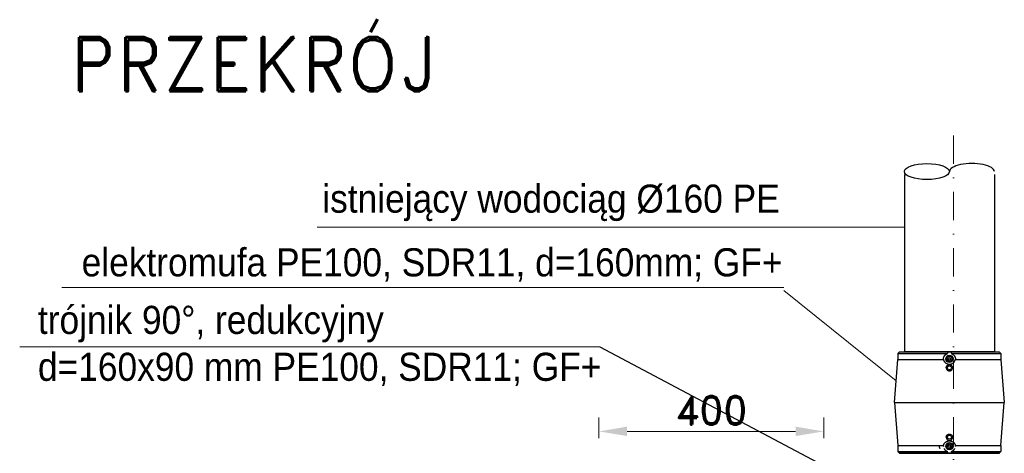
# Model space of a CAD drawing. Header units: centimetres. Extents: x 6548225 to 6568523, y 5576177 to 5581907.
# Tile 11 of 28: x 6562330 to 6564083, y 5578881 to 5579652. Entities that reach past the tile are written whole.
import ezdxf

# ---------------------------------------------------------------- set-up
doc = ezdxf.new("R2010")
doc.units = ezdxf.units.CM
doc.linetypes.add('DASHDOT', pattern=[1, 0.5, -0.25, 0, -0.25])
doc.linetypes.add('phl_thick', pattern=[0])
for name, color, linetype, lineweight in [('_opisy', 7, 'Continuous', 13), ('_TB-OPIS', 7, 'Continuous', 25), ('HAWLE', 7, 'Continuous', 25), ('HAWLE OSIE SYMETRII', 5, 'DASHDOT', 9)]:
    doc.layers.add(name, color=color, linetype=linetype, lineweight=lineweight)
doc.layers.add('projection', color=7, linetype='Continuous')
doc.styles.add('Arial', font='romand.shx', dxfattribs={"bigfont": 'bigfont.shx'})
doc.styles.get("Standard").update_dxf_attribs({"font": 'arial.ttf'})
doc.dimstyles.new('ISO-25', dxfattribs={"dimtxt": 2.5, "dimasz": 2.5, "dimexe": 1.25, "dimexo": 0.625, "dimtad": 1, "dimtxsty": 'Standard', "dimcen": 2.5, "dimadec": 0, "dimazin": 0, "dimtfac": 1, "dimtmove": 0, "dimatfit": 3, "dimfxl": 1, "dimlwd": 13, "dimlwe": 13, "dimarcsym": 0})

# ---------------------------------------------------------------- blocks, each defined once
blk = doc.blocks.new('*D83')
at = {"layer": '_opisy', "color": 0, "lineweight": 13, "transparency": 16777216}
for p, q in [((6563361.3, 5578907.5), (6563361.3, 5578944.6)), ((6563761.3, 5578907.5), (6563761.3, 5578944.6)), ((6563711.3, 5578919.6), (6563411.3, 5578919.6))]:
    blk.add_line(p, q, dxfattribs=at)
at = {"layer": '_opisy', "color": 0, "transparency": 16777216}
for points in [[(6563411.3, 5578928), (6563411.3, 5578911.3), (6563361.3, 5578919.6)], [(6563711.3, 5578911.3), (6563711.3, 5578928), (6563761.3, 5578919.6)]]:
    blk.add_solid(points, dxfattribs=at)
at = {"layer": 'DEFPOINTS', "color": 0, "transparency": 16777216}
for p in [(6563361.3, 5578919.6), (6563361.3, 5578895), (6563761.3, 5578895)]:
    blk.add_point(p, dxfattribs=at)
at = {"layer": '_opisy', "color": 0, "transparency": 16777216, "insert": (6563561.3, 5578957.1), "char_height": 50, "attachment_point": 5, "style": 'Arial'}
blk.add_mtext('400', dxfattribs=at)

msp = doc.modelspace()

# ---------------------------------------------------------------- linework, layer by layer
at = {"color": 251}
msp.add_ellipse((6563944.973, 5579381.562), major_axis=(-39.999, 0), ratio=0.35556845, dxfattribs=at)
msp.add_ellipse((6564024.975, 5579381.562), major_axis=(-39.999, 0), ratio=0.35556845, start_param=3.14159265, end_param=6.28318531, dxfattribs=at)
at = {"layer": '_opisy'}
for p, q in [((6563904.975, 5579282.538), (6562859.935, 5579282.528)), ((6562405.456, 5579175.523), (6563690.099, 5579175.523)), ((6563363.042, 5579069.982), (6562330.403, 5579069.982))]:
    msp.add_line(p, q, dxfattribs=at)
msp.add_lwpolyline([(6563690.099, 5579170.203), (6563890.252, 5579009.204)], dxfattribs=at)
at = {"layer": '_TB-OPIS'}
msp.add_lwpolyline([(6563363.042, 5579069.982), (6563904.98, 5578782.274)], dxfattribs=at)
at = {"layer": 'HAWLE', "color": 251}
for p, q in [((6563904.974, 5579376.246), (6563904.977, 5579060.954)), ((6564064.974, 5579376.243), (6564064.977, 5579060.954))]:
    msp.add_line(p, q, dxfattribs=at)
at = {"layer": 'HAWLE OSIE SYMETRII', "ltscale": 100}
msp.add_lwpolyline([(6563992.529, 5577893.932), (6563992.529, 5579464.248)], dxfattribs=at)
at = {"layer": 'projection', "color": 7, "linetype": 'phl_thick'}
for p, q in [((6563887.277, 5578970.954), (6563893.227, 5579047.454)), ((6563893.227, 5579057.954), (6563896.227, 5579060.954)), ((6563893.227, 5579057.954), (6563893.227, 5579047.454)), ((6563893.227, 5579057.954), (6563981.668, 5579057.954)), ((6563893.227, 5579047.454), (6563974.414, 5579047.454)), ((6563896.227, 5579060.954), (6564073.727, 5579060.954)), ((6563904.977, 5579060.954), (6564064.977, 5579060.954)), ((6564064.977, 5579060.954), (6563904.977, 5579060.954)), ((6563974.362, 5579048.272), (6563974.363, 5579048.677)), ((6563974.362, 5579048.272), (6563974.379, 5579047.865)), ((6563974.363, 5579048.677), (6563974.382, 5579049.084)), ((6563974.379, 5579047.865), (6563974.414, 5579047.454)), ((6563974.382, 5579049.084), (6563974.418, 5579049.495)), ((6563974.414, 5579047.454), (6563974.505, 5579047.037)), ((6563974.418, 5579049.495), (6563974.474, 5579049.907)), ((6563974.474, 5579049.907), (6563974.547, 5579050.319)), ((6563974.505, 5579047.037), (6563974.616, 5579046.623)), ((6563974.547, 5579050.319), (6563974.64, 5579050.73)), ((6563974.64, 5579050.73), (6563974.751, 5579051.138)), ((6563974.751, 5579051.138), (6563974.881, 5579051.542)), ((6563974.881, 5579051.542), (6563975.029, 5579051.94)), ((6563975.029, 5579051.94), (6563975.194, 5579052.333)), ((6563975.194, 5579052.333), (6563975.377, 5579052.718)), ((6563975.377, 5579052.718), (6563975.577, 5579053.094)), ((6563975.577, 5579053.094), (6563975.792, 5579053.461)), ((6563975.792, 5579053.461), (6563976.022, 5579053.817)), ((6563976.022, 5579053.817), (6563976.266, 5579054.162)), ((6563976.266, 5579054.162), (6563976.523, 5579054.495)), ((6563976.523, 5579054.495), (6563976.791, 5579054.814)), ((6563976.791, 5579054.814), (6563977.07, 5579055.12)), ((6563977.07, 5579055.12), (6563977.358, 5579055.411)), ((6563977.358, 5579055.411), (6563977.654, 5579055.688)), ((6563977.654, 5579055.688), (6563977.962, 5579055.953)), ((6563977.962, 5579055.953), (6563978.283, 5579056.21)), ((6563978.283, 5579056.21), (6563978.618, 5579056.456)), ((6563978.618, 5579056.456), (6563978.965, 5579056.691)), ((6563978.965, 5579056.691), (6563979.324, 5579056.914)), ((6563979.324, 5579056.914), (6563979.694, 5579057.124)), ((6563979.694, 5579057.124), (6563980.074, 5579057.32)), ((6563980.074, 5579057.32), (6563980.462, 5579057.501)), ((6563980.462, 5579057.501), (6563980.858, 5579057.668)), ((6563980.858, 5579057.668), (6563981.26, 5579057.819)), ((6563981.216, 5579060.375), (6563981.29, 5579059.971)), ((6563981.26, 5579057.819), (6563981.668, 5579057.954)), ((6563981.29, 5579059.971), (6563981.364, 5579059.565)), ((6563981.364, 5579059.565), (6563981.44, 5579059.159)), ((6563981.44, 5579059.159), (6563981.516, 5579058.753)), ((6563981.516, 5579058.753), (6563981.592, 5579058.351)), ((6563981.592, 5579058.351), (6563981.668, 5579057.954)), ((6563988.285, 5579057.954), (6563988.361, 5579058.351)), ((6563988.285, 5579057.954), (6563988.693, 5579057.819)), ((6563988.285, 5579057.954), (6564076.727, 5579057.954)), ((6563988.361, 5579058.351), (6563988.437, 5579058.753)), ((6563988.437, 5579058.753), (6563988.513, 5579059.159)), ((6563988.513, 5579059.159), (6563988.589, 5579059.565)), ((6563988.589, 5579059.565), (6563988.664, 5579059.971)), ((6563988.664, 5579059.971), (6563988.738, 5579060.375)), ((6563988.693, 5579057.819), (6563989.095, 5579057.668)), ((6563989.095, 5579057.668), (6563989.491, 5579057.501)), ((6563989.491, 5579057.501), (6563989.879, 5579057.32)), ((6563989.879, 5579057.32), (6563990.259, 5579057.124)), ((6563990.259, 5579057.124), (6563990.629, 5579056.914)), ((6563990.629, 5579056.914), (6563990.988, 5579056.691)), ((6563990.988, 5579056.691), (6563991.335, 5579056.456)), ((6563991.335, 5579056.456), (6563991.67, 5579056.21)), ((6563991.67, 5579056.21), (6563991.992, 5579055.953)), ((6563991.992, 5579055.953), (6563992.299, 5579055.688)), ((6563992.299, 5579055.688), (6563992.595, 5579055.411)), ((6563992.595, 5579055.411), (6563992.883, 5579055.12)), ((6563992.883, 5579055.12), (6563993.162, 5579054.814)), ((6563993.162, 5579054.814), (6563993.431, 5579054.495)), ((6563993.431, 5579054.495), (6563993.688, 5579054.162)), ((6563993.688, 5579054.162), (6563993.931, 5579053.817)), ((6563993.931, 5579053.817), (6563994.161, 5579053.461)), ((6563994.161, 5579053.461), (6563994.377, 5579053.094)), ((6563994.377, 5579053.094), (6563994.576, 5579052.718)), ((6563994.576, 5579052.718), (6563994.759, 5579052.333)), ((6563994.759, 5579052.333), (6563994.924, 5579051.94)), ((6563994.924, 5579051.94), (6563995.072, 5579051.542)), ((6563995.072, 5579051.542), (6563995.202, 5579051.138)), ((6563995.202, 5579051.138), (6563995.313, 5579050.73)), ((6563995.313, 5579050.73), (6563995.406, 5579050.319)), ((6563995.338, 5579046.623), (6563995.448, 5579047.037)), ((6563995.406, 5579050.319), (6563995.48, 5579049.907)), ((6563995.448, 5579047.037), (6563995.539, 5579047.454)), ((6563995.48, 5579049.907), (6563995.535, 5579049.495)), ((6563995.535, 5579049.495), (6563995.572, 5579049.084)), ((6563995.539, 5579047.454), (6563995.574, 5579047.865)), ((6563995.539, 5579047.454), (6564076.727, 5579047.454)), ((6563995.572, 5579049.084), (6563995.59, 5579048.677)), ((6563995.574, 5579047.865), (6563995.591, 5579048.272)), ((6563995.59, 5579048.677), (6563995.591, 5579048.272)), ((6564073.727, 5579060.954), (6564076.727, 5579057.954)), ((6564076.727, 5579057.954), (6564076.727, 5579047.454)), ((6564076.727, 5579047.454), (6564082.677, 5578970.954)), ((6563974.616, 5579046.623), (6563974.744, 5579046.212)), ((6563974.744, 5579046.212), (6563974.891, 5579045.807)), ((6563974.891, 5579045.807), (6563975.056, 5579045.408)), ((6563975.056, 5579045.408), (6563975.238, 5579045.016)), ((6563975.238, 5579045.016), (6563975.437, 5579044.633)), ((6563975.437, 5579044.633), (6563975.652, 5579044.259)), ((6563975.652, 5579044.259), (6563975.882, 5579043.894)), ((6563975.882, 5579043.894), (6563976.127, 5579043.541)), ((6563976.127, 5579043.541), (6563976.385, 5579043.2)), ((6563976.385, 5579043.2), (6563976.656, 5579042.872)), ((6563976.656, 5579042.872), (6563976.938, 5579042.557)), ((6563976.938, 5579042.557), (6563977.23, 5579042.256)), ((6563977.23, 5579042.256), (6563977.53, 5579041.969)), ((6563977.53, 5579041.969), (6563977.839, 5579041.697)), ((6563977.839, 5579041.697), (6563978.161, 5579041.435)), ((6563978.161, 5579041.435), (6563978.497, 5579041.182)), ((6563978.497, 5579041.182), (6563978.847, 5579040.94)), ((6563978.847, 5579040.94), (6563979.21, 5579040.71)), ((6563979.21, 5579040.71), (6563979.584, 5579040.493)), ((6563979.362, 5579032.695), (6563979.367, 5579032.951)), ((6563979.362, 5579032.695), (6563979.368, 5579032.439)), ((6563979.367, 5579032.951), (6563979.385, 5579033.209)), ((6563979.368, 5579032.439), (6563979.387, 5579032.18)), ((6563979.385, 5579033.209), (6563979.416, 5579033.47)), ((6563979.387, 5579032.18), (6563979.419, 5579031.92)), ((6563979.416, 5579033.47), (6563979.459, 5579033.731)), ((6563979.419, 5579031.92), (6563979.464, 5579031.66)), ((6563979.459, 5579033.731), (6563979.516, 5579033.991)), ((6563979.464, 5579031.66), (6563979.521, 5579031.4)), ((6563979.516, 5579033.991), (6563979.586, 5579034.25)), ((6563979.521, 5579031.4), (6563979.592, 5579031.142)), ((6563979.584, 5579040.493), (6563979.969, 5579040.289)), ((6563979.586, 5579034.25), (6563979.669, 5579034.507)), ((6563979.592, 5579031.142), (6563979.675, 5579030.887)), ((6563979.669, 5579034.507), (6563979.764, 5579034.759)), ((6563979.675, 5579030.887), (6563979.771, 5579030.636)), ((6563979.764, 5579034.759), (6563979.872, 5579035.007)), ((6563979.771, 5579030.636), (6563979.879, 5579030.391)), ((6563979.872, 5579035.007), (6563979.992, 5579035.248)), ((6563979.879, 5579030.391), (6563980, 5579030.15)), ((6563979.969, 5579040.289), (6563980.363, 5579040.1)), ((6563979.992, 5579035.248), (6563980.124, 5579035.483)), ((6563980, 5579030.15), (6563980.131, 5579029.917)), ((6563980.124, 5579035.483), (6563980.266, 5579035.711)), ((6563980.131, 5579029.917), (6563980.273, 5579029.691)), ((6563980.266, 5579035.711), (6563980.418, 5579035.929)), ((6563980.273, 5579029.691), (6563980.425, 5579029.473)), ((6563980.363, 5579040.1), (6563980.766, 5579039.927)), ((6563980.418, 5579035.929), (6563980.58, 5579036.139)), ((6563980.425, 5579029.473), (6563980.586, 5579029.264)), ((6563980.58, 5579036.139), (6563980.749, 5579036.338)), ((6563980.586, 5579029.264), (6563980.755, 5579029.065)), ((6563980.749, 5579036.338), (6563980.925, 5579036.527)), ((6563980.766, 5579039.927), (6563981.176, 5579039.769)), ((6563980.925, 5579036.527), (6563981.108, 5579036.706)), ((6563981.108, 5579036.706), (6563981.301, 5579036.878)), ((6563981.176, 5579039.769), (6563981.592, 5579039.628)), ((6563981.301, 5579036.878), (6563981.504, 5579037.043)), ((6563981.504, 5579037.043), (6563981.717, 5579037.2)), ((6563981.592, 5579039.628), (6563982.012, 5579039.503)), ((6563981.717, 5579037.2), (6563981.939, 5579037.348)), ((6563981.939, 5579037.348), (6563982.17, 5579037.486)), ((6563982.012, 5579039.503), (6563982.437, 5579039.396)), ((6563982.17, 5579037.486), (6563982.407, 5579037.613)), ((6563982.407, 5579037.613), (6563982.651, 5579037.729)), ((6563982.437, 5579039.396), (6563982.863, 5579039.305)), ((6563982.651, 5579037.729), (6563982.901, 5579037.834)), ((6563982.758, 5579044.539), (6563983.128, 5579044.644)), ((6563982.863, 5579039.305), (6563983.29, 5579039.231)), ((6563982.901, 5579037.834), (6563983.155, 5579037.926)), ((6563983.128, 5579044.644), (6563983.498, 5579044.73)), ((6563983.155, 5579037.926), (6563983.413, 5579038.006)), ((6563983.29, 5579039.231), (6563983.716, 5579039.175)), ((6563983.413, 5579038.006), (6563983.674, 5579038.074)), ((6563983.498, 5579044.73), (6563983.868, 5579044.797)), ((6563983.674, 5579038.074), (6563983.936, 5579038.129)), ((6563983.716, 5579039.175), (6563984.141, 5579039.135)), ((6563983.868, 5579044.797), (6563984.237, 5579044.845)), ((6563983.936, 5579038.129), (6563984.198, 5579038.171)), ((6563984.141, 5579039.135), (6563984.561, 5579039.112)), ((6563984.198, 5579038.171), (6563984.46, 5579038.201)), ((6563984.237, 5579044.845), (6563984.607, 5579044.873)), ((6563984.46, 5579038.201), (6563984.72, 5579038.219)), ((6563984.561, 5579039.112), (6563984.977, 5579039.104)), ((6563984.607, 5579044.873), (6563984.977, 5579044.883)), ((6563984.72, 5579038.219), (6563984.977, 5579038.224)), ((6563984.977, 5579044.883), (6563985.346, 5579044.873)), ((6563984.977, 5579039.104), (6563985.392, 5579039.112)), ((6563984.977, 5579038.224), (6563985.225, 5579038.219)), ((6563985.225, 5579038.219), (6563985.475, 5579038.203)), ((6563985.346, 5579044.873), (6563985.716, 5579044.845)), ((6563985.392, 5579039.112), (6563985.813, 5579039.135)), ((6563985.475, 5579038.203), (6563985.728, 5579038.175)), ((6563985.716, 5579044.845), (6563986.086, 5579044.797)), ((6563985.728, 5579038.175), (6563985.982, 5579038.135)), ((6563985.813, 5579039.135), (6563986.237, 5579039.175)), ((6563985.982, 5579038.135), (6563986.235, 5579038.084)), ((6563986.086, 5579044.797), (6563986.455, 5579044.73)), ((6563986.235, 5579038.084), (6563986.487, 5579038.021)), ((6563986.237, 5579039.175), (6563986.663, 5579039.231)), ((6563986.455, 5579044.73), (6563986.825, 5579044.644)), ((6563986.487, 5579038.021), (6563986.737, 5579037.946)), ((6563986.663, 5579039.231), (6563987.09, 5579039.305)), ((6563986.737, 5579037.946), (6563986.984, 5579037.86)), ((6563986.825, 5579044.644), (6563987.195, 5579044.539)), ((6563986.984, 5579037.86), (6563987.226, 5579037.762)), ((6563987.09, 5579039.305), (6563987.517, 5579039.396)), ((6563987.226, 5579037.762), (6563987.464, 5579037.654)), ((6563987.464, 5579037.654), (6563987.696, 5579037.534)), ((6563987.517, 5579039.396), (6563987.941, 5579039.503)), ((6563987.696, 5579037.534), (6563987.922, 5579037.405)), ((6563987.922, 5579037.405), (6563988.14, 5579037.266)), ((6563987.941, 5579039.503), (6563988.362, 5579039.628)), ((6563988.14, 5579037.266), (6563988.35, 5579037.118)), ((6563988.35, 5579037.118), (6563988.551, 5579036.963)), ((6563988.362, 5579039.628), (6563988.778, 5579039.769)), ((6563988.551, 5579036.963), (6563988.743, 5579036.8)), ((6563988.743, 5579036.8), (6563988.925, 5579036.631)), ((6563988.778, 5579039.769), (6563989.187, 5579039.927)), ((6563988.925, 5579036.631), (6563989.098, 5579036.454)), ((6563989.098, 5579036.454), (6563989.266, 5579036.268)), ((6563989.187, 5579039.927), (6563989.59, 5579040.1)), ((6563989.266, 5579036.268), (6563989.427, 5579036.072)), ((6563989.288, 5579029.168), (6563989.449, 5579029.367)), ((6563989.427, 5579036.072), (6563989.58, 5579035.867)), ((6563989.449, 5579029.367), (6563989.602, 5579029.575)), ((6563989.58, 5579035.867), (6563989.725, 5579035.653)), ((6563989.59, 5579040.1), (6563989.985, 5579040.289)), ((6563989.602, 5579029.575), (6563989.745, 5579029.791)), ((6563989.725, 5579035.653), (6563989.86, 5579035.431)), ((6563989.745, 5579029.791), (6563989.879, 5579030.015)), ((6563989.86, 5579035.431), (6563989.985, 5579035.203)), ((6563989.879, 5579030.015), (6563990.003, 5579030.245)), ((6563989.985, 5579040.289), (6563990.369, 5579040.493)), ((6563989.985, 5579035.203), (6563990.099, 5579034.968)), ((6563990.003, 5579030.245), (6563990.115, 5579030.482)), ((6563990.099, 5579034.968), (6563990.201, 5579034.728)), ((6563990.115, 5579030.482), (6563990.217, 5579030.723)), ((6563990.201, 5579034.728), (6563990.292, 5579034.484)), ((6563990.217, 5579030.723), (6563990.306, 5579030.969)), ((6563990.292, 5579034.484), (6563990.372, 5579034.236)), ((6563990.306, 5579030.969), (6563990.384, 5579031.219)), ((6563990.369, 5579040.493), (6563990.744, 5579040.71)), ((6563990.372, 5579034.236), (6563990.439, 5579033.986)), ((6563990.384, 5579031.219), (6563990.449, 5579031.471)), ((6563990.439, 5579033.986), (6563990.493, 5579033.734)), ((6563990.449, 5579031.471), (6563990.502, 5579031.724)), ((6563990.493, 5579033.734), (6563990.536, 5579033.482)), ((6563990.502, 5579031.724), (6563990.542, 5579031.978)), ((6563990.536, 5579033.482), (6563990.566, 5579033.23)), ((6563990.542, 5579031.978), (6563990.57, 5579032.232)), ((6563990.566, 5579033.23), (6563990.585, 5579032.98)), ((6563990.57, 5579032.232), (6563990.587, 5579032.483)), ((6563990.585, 5579032.98), (6563990.591, 5579032.733)), ((6563990.587, 5579032.483), (6563990.591, 5579032.733)), ((6563990.744, 5579040.71), (6563991.106, 5579040.94)), ((6563991.106, 5579040.94), (6563991.456, 5579041.182)), ((6563991.456, 5579041.182), (6563991.792, 5579041.435)), ((6563991.792, 5579041.435), (6563992.114, 5579041.697)), ((6563992.114, 5579041.697), (6563992.423, 5579041.969)), ((6563992.423, 5579041.969), (6563992.724, 5579042.256)), ((6563992.724, 5579042.256), (6563993.015, 5579042.557)), ((6563993.015, 5579042.557), (6563993.297, 5579042.872)), ((6563993.297, 5579042.872), (6563993.568, 5579043.2)), ((6563993.568, 5579043.2), (6563993.826, 5579043.541)), ((6563993.826, 5579043.541), (6563994.071, 5579043.894)), ((6563994.071, 5579043.894), (6563994.301, 5579044.259)), ((6563994.301, 5579044.259), (6563994.516, 5579044.633)), ((6563994.516, 5579044.633), (6563994.715, 5579045.016)), ((6563994.715, 5579045.016), (6563994.897, 5579045.408)), ((6563994.897, 5579045.408), (6563995.062, 5579045.807)), ((6563995.062, 5579045.807), (6563995.209, 5579046.212)), ((6563995.209, 5579046.212), (6563995.338, 5579046.623)), ((6563980.755, 5579029.065), (6563980.931, 5579028.876)), ((6563980.931, 5579028.876), (6563981.113, 5579028.698)), ((6563981.113, 5579028.698), (6563981.305, 5579028.527)), ((6563981.305, 5579028.527), (6563981.507, 5579028.363)), ((6563981.507, 5579028.363), (6563981.719, 5579028.206)), ((6563981.719, 5579028.206), (6563981.94, 5579028.059)), ((6563981.94, 5579028.059), (6563982.17, 5579027.921)), ((6563982.17, 5579027.921), (6563982.407, 5579027.793)), ((6563982.407, 5579027.793), (6563982.651, 5579027.677)), ((6563982.651, 5579027.677), (6563982.9, 5579027.572)), ((6563982.9, 5579027.572), (6563983.155, 5579027.48)), ((6563983.155, 5579027.48), (6563983.413, 5579027.399)), ((6563983.413, 5579027.399), (6563983.673, 5579027.331)), ((6563983.673, 5579027.331), (6563983.935, 5579027.276)), ((6563983.935, 5579027.276), (6563984.198, 5579027.234)), ((6563984.198, 5579027.234), (6563984.46, 5579027.204)), ((6563984.46, 5579027.204), (6563984.72, 5579027.186)), ((6563984.72, 5579027.186), (6563984.977, 5579027.18)), ((6563984.977, 5579027.18), (6563985.227, 5579027.186)), ((6563985.227, 5579027.186), (6563985.48, 5579027.202)), ((6563985.48, 5579027.202), (6563985.735, 5579027.231)), ((6563985.735, 5579027.231), (6563985.991, 5579027.271)), ((6563985.991, 5579027.271), (6563986.247, 5579027.324)), ((6563986.247, 5579027.324), (6563986.502, 5579027.388)), ((6563986.502, 5579027.388), (6563986.754, 5579027.465)), ((6563986.754, 5579027.465), (6563987.002, 5579027.553)), ((6563987.002, 5579027.553), (6563987.246, 5579027.652)), ((6563987.246, 5579027.652), (6563987.486, 5579027.763)), ((6563987.486, 5579027.763), (6563987.719, 5579027.885)), ((6563987.719, 5579027.885), (6563987.945, 5579028.016)), ((6563987.945, 5579028.016), (6563988.163, 5579028.157)), ((6563988.163, 5579028.157), (6563988.373, 5579028.307)), ((6563988.373, 5579028.307), (6563988.573, 5579028.464)), ((6563988.573, 5579028.464), (6563988.764, 5579028.628)), ((6563988.764, 5579028.628), (6563988.945, 5579028.799)), ((6563988.945, 5579028.799), (6563989.12, 5579028.978)), ((6563989.12, 5579028.978), (6563989.288, 5579029.168)), ((6563887.277, 5578970.954), (6563893.227, 5578894.454)), ((6563887.277, 5578970.954), (6564082.677, 5578970.954)), ((6564076.727, 5578894.454), (6564082.677, 5578970.954)), ((6563979.362, 5578909.176), (6563979.366, 5578909.425)), ((6563979.362, 5578909.176), (6563979.369, 5578908.929)), ((6563979.366, 5578909.425), (6563979.383, 5578909.677)), ((6563979.369, 5578908.929), (6563979.387, 5578908.679)), ((6563979.383, 5578909.677), (6563979.411, 5578909.93)), ((6563979.387, 5578908.679), (6563979.417, 5578908.427)), ((6563979.411, 5578909.93), (6563979.451, 5578910.184)), ((6563979.417, 5578908.427), (6563979.46, 5578908.175)), ((6563979.451, 5578910.184), (6563979.504, 5578910.438)), ((6563979.46, 5578908.175), (6563979.515, 5578907.923)), ((6563979.504, 5578910.438), (6563979.57, 5578910.69)), ((6563979.515, 5578907.923), (6563979.582, 5578907.672)), ((6563979.57, 5578910.69), (6563979.647, 5578910.939)), ((6563979.582, 5578907.672), (6563979.661, 5578907.425)), ((6563979.647, 5578910.939), (6563979.737, 5578911.185)), ((6563979.661, 5578907.425), (6563979.752, 5578907.18)), ((6563979.737, 5578911.185), (6563979.838, 5578911.427)), ((6563979.752, 5578907.18), (6563979.855, 5578906.94)), ((6563979.838, 5578911.427), (6563979.95, 5578911.663)), ((6563979.855, 5578906.94), (6563979.969, 5578906.706)), ((6563979.95, 5578911.663), (6563980.074, 5578911.894)), ((6563979.969, 5578906.706), (6563980.093, 5578906.477)), ((6563980.074, 5578911.894), (6563980.208, 5578912.117)), ((6563980.208, 5578912.117), (6563980.352, 5578912.334)), ((6563980.352, 5578912.334), (6563980.504, 5578912.542)), ((6563980.504, 5578912.542), (6563980.665, 5578912.741)), ((6563980.665, 5578912.741), (6563980.833, 5578912.93)), ((6563980.833, 5578912.93), (6563981.008, 5578913.11)), ((6563981.008, 5578913.11), (6563981.189, 5578913.28)), ((6563981.189, 5578913.28), (6563981.38, 5578913.444)), ((6563981.38, 5578913.444), (6563981.58, 5578913.602)), ((6563981.58, 5578913.602), (6563981.79, 5578913.751)), ((6563981.79, 5578913.751), (6563982.009, 5578913.892)), ((6563982.009, 5578913.892), (6563982.235, 5578914.024)), ((6563982.235, 5578914.024), (6563982.468, 5578914.145)), ((6563982.468, 5578914.145), (6563982.707, 5578914.256)), ((6563982.707, 5578914.256), (6563982.951, 5578914.356)), ((6563982.951, 5578914.356), (6563983.2, 5578914.444)), ((6563983.2, 5578914.444), (6563983.452, 5578914.52)), ((6563983.452, 5578914.52), (6563983.706, 5578914.585)), ((6563983.706, 5578914.585), (6563983.962, 5578914.637)), ((6563983.962, 5578914.637), (6563984.218, 5578914.678)), ((6563984.218, 5578914.678), (6563984.473, 5578914.706)), ((6563984.473, 5578914.706), (6563984.726, 5578914.723)), ((6563984.726, 5578914.723), (6563984.977, 5578914.729)), ((6563984.977, 5578914.729), (6563985.233, 5578914.723)), ((6563985.233, 5578914.723), (6563985.493, 5578914.705)), ((6563985.493, 5578914.705), (6563985.755, 5578914.675)), ((6563985.755, 5578914.675), (6563986.018, 5578914.633)), ((6563986.018, 5578914.633), (6563986.28, 5578914.577)), ((6563986.28, 5578914.577), (6563986.541, 5578914.509)), ((6563986.541, 5578914.509), (6563986.799, 5578914.429)), ((6563986.799, 5578914.429), (6563987.053, 5578914.336)), ((6563987.053, 5578914.336), (6563987.302, 5578914.232)), ((6563987.302, 5578914.232), (6563987.546, 5578914.115)), ((6563987.546, 5578914.115), (6563987.783, 5578913.988)), ((6563987.783, 5578913.988), (6563988.013, 5578913.85)), ((6563988.013, 5578913.85), (6563988.234, 5578913.702)), ((6563988.234, 5578913.702), (6563988.446, 5578913.546)), ((6563988.446, 5578913.546), (6563988.648, 5578913.382)), ((6563988.648, 5578913.382), (6563988.84, 5578913.211)), ((6563988.84, 5578913.211), (6563989.022, 5578913.032)), ((6563989.022, 5578913.032), (6563989.199, 5578912.844)), ((6563989.199, 5578912.844), (6563989.368, 5578912.644)), ((6563989.368, 5578912.644), (6563989.529, 5578912.436)), ((6563989.529, 5578912.436), (6563989.68, 5578912.218)), ((6563989.68, 5578912.218), (6563989.822, 5578911.992)), ((6563989.822, 5578911.992), (6563989.954, 5578911.758)), ((6563989.829, 5578906.425), (6563989.961, 5578906.66)), ((6563989.954, 5578911.758), (6563990.074, 5578911.518)), ((6563989.961, 5578906.66), (6563990.081, 5578906.902)), ((6563990.074, 5578911.518), (6563990.182, 5578911.272)), ((6563990.081, 5578906.902), (6563990.189, 5578907.149)), ((6563990.182, 5578911.272), (6563990.278, 5578911.021)), ((6563990.189, 5578907.149), (6563990.285, 5578907.402)), ((6563990.278, 5578911.021), (6563990.361, 5578910.766)), ((6563990.285, 5578907.402), (6563990.367, 5578907.658)), ((6563990.361, 5578910.766), (6563990.432, 5578910.509)), ((6563990.367, 5578907.658), (6563990.437, 5578907.917)), ((6563990.432, 5578910.509), (6563990.489, 5578910.249)), ((6563990.437, 5578907.917), (6563990.494, 5578908.178)), ((6563990.489, 5578910.249), (6563990.534, 5578909.988)), ((6563990.494, 5578908.178), (6563990.538, 5578908.439)), ((6563990.534, 5578909.988), (6563990.566, 5578909.728)), ((6563990.538, 5578908.439), (6563990.568, 5578908.699)), ((6563990.566, 5578909.728), (6563990.585, 5578909.469)), ((6563990.568, 5578908.699), (6563990.586, 5578908.958)), ((6563990.585, 5578909.469), (6563990.591, 5578909.213)), ((6563990.586, 5578908.958), (6563990.591, 5578909.213)), ((6563893.227, 5578894.454), (6563893.227, 5578883.954)), ((6563893.227, 5578894.454), (6563974.414, 5578894.454)), ((6563966.832, 5578892.824), (6563966.869, 5578892.413)), ((6563966.869, 5578892.413), (6563966.924, 5578892.001)), ((6563966.924, 5578892.001), (6563966.998, 5578891.589)), ((6563966.998, 5578891.589), (6563967.09, 5578891.179)), ((6563967.09, 5578891.179), (6563967.202, 5578890.771)), ((6563967.202, 5578890.771), (6563967.332, 5578890.367)), ((6563967.332, 5578890.367), (6563967.479, 5578889.968)), ((6563967.479, 5578889.968), (6563967.645, 5578889.576)), ((6563967.645, 5578889.576), (6563967.828, 5578889.191)), ((6563974.362, 5578893.636), (6563974.379, 5578894.044)), ((6563974.362, 5578893.636), (6563974.363, 5578893.232)), ((6563974.363, 5578893.232), (6563974.382, 5578892.824)), ((6563974.379, 5578894.044), (6563974.414, 5578894.454)), ((6563974.414, 5578894.454), (6563974.505, 5578894.871)), ((6563974.505, 5578894.871), (6563974.616, 5578895.286)), ((6563974.616, 5578895.286), (6563974.744, 5578895.696)), ((6563974.744, 5578895.696), (6563974.891, 5578896.102)), ((6563974.891, 5578896.102), (6563975.056, 5578896.501)), ((6563975.056, 5578896.501), (6563975.238, 5578896.892)), ((6563975.238, 5578896.892), (6563975.437, 5578897.276)), ((6563975.377, 5578889.191), (6563975.577, 5578888.815)), ((6563975.437, 5578897.276), (6563975.652, 5578897.65)), ((6563975.652, 5578897.65), (6563975.882, 5578898.014)), ((6563975.882, 5578898.014), (6563976.127, 5578898.367)), ((6563976.127, 5578898.367), (6563976.385, 5578898.708)), ((6563976.385, 5578898.708), (6563976.656, 5578899.037)), ((6563976.656, 5578899.037), (6563976.938, 5578899.352)), ((6563976.938, 5578899.352), (6563977.23, 5578899.653)), ((6563977.23, 5578899.653), (6563977.53, 5578899.94)), ((6563977.53, 5578899.94), (6563977.839, 5578900.211)), ((6563977.839, 5578900.211), (6563978.161, 5578900.474)), ((6563978.161, 5578900.474), (6563978.497, 5578900.726)), ((6563978.497, 5578900.726), (6563978.847, 5578900.968)), ((6563978.847, 5578900.968), (6563979.21, 5578901.199)), ((6563979.21, 5578901.199), (6563979.584, 5578901.416)), ((6563979.584, 5578901.416), (6563979.969, 5578901.619)), ((6563979.969, 5578901.619), (6563980.363, 5578901.808)), ((6563980.093, 5578906.477), (6563980.228, 5578906.256)), ((6563980.228, 5578906.256), (6563980.373, 5578906.042)), ((6563980.363, 5578901.808), (6563980.766, 5578901.982)), ((6563980.373, 5578906.042), (6563980.526, 5578905.837)), ((6563980.526, 5578905.837), (6563980.687, 5578905.641)), ((6563980.687, 5578905.641), (6563980.855, 5578905.454)), ((6563980.766, 5578901.982), (6563981.176, 5578902.139)), ((6563980.855, 5578905.454), (6563981.028, 5578905.278)), ((6563981.028, 5578905.278), (6563981.211, 5578905.109)), ((6563981.176, 5578902.139), (6563981.592, 5578902.281)), ((6563981.211, 5578905.109), (6563981.402, 5578904.946)), ((6563981.402, 5578904.946), (6563981.604, 5578904.79)), ((6563981.592, 5578902.281), (6563982.012, 5578902.405)), ((6563981.604, 5578904.79), (6563981.814, 5578904.642)), ((6563981.814, 5578904.642), (6563982.032, 5578904.503)), ((6563982.012, 5578902.405), (6563982.437, 5578902.513)), ((6563982.032, 5578904.503), (6563982.257, 5578904.374)), ((6563982.257, 5578904.374), (6563982.489, 5578904.255)), ((6563982.437, 5578902.513), (6563982.863, 5578902.604)), ((6563982.489, 5578904.255), (6563982.727, 5578904.146)), ((6563982.727, 5578904.146), (6563982.969, 5578904.049)), ((6563982.758, 5578897.37), (6563983.128, 5578897.265)), ((6563982.863, 5578902.604), (6563983.29, 5578902.677)), ((6563982.969, 5578904.049), (6563983.216, 5578903.962)), ((6563983.128, 5578897.265), (6563983.498, 5578897.179)), ((6563983.216, 5578903.962), (6563983.466, 5578903.887)), ((6563983.29, 5578902.677), (6563983.716, 5578902.734)), ((6563983.466, 5578903.887), (6563983.718, 5578903.824)), ((6563983.498, 5578897.179), (6563983.868, 5578897.112)), ((6563983.716, 5578902.734), (6563984.141, 5578902.773)), ((6563983.718, 5578903.824), (6563983.971, 5578903.773)), ((6563983.868, 5578897.112), (6563984.237, 5578897.064)), ((6563983.971, 5578903.773), (6563984.225, 5578903.734)), ((6563984.141, 5578902.773), (6563984.561, 5578902.797)), ((6563984.225, 5578903.734), (6563984.478, 5578903.706)), ((6563984.237, 5578897.064), (6563984.607, 5578897.035)), ((6563984.478, 5578903.706), (6563984.729, 5578903.689)), ((6563984.561, 5578902.797), (6563984.977, 5578902.805)), ((6563984.607, 5578897.035), (6563984.977, 5578897.026)), ((6563984.729, 5578903.689), (6563984.977, 5578903.684)), ((6563984.977, 5578903.684), (6563985.233, 5578903.69)), ((6563984.977, 5578902.805), (6563985.392, 5578902.797)), ((6563984.977, 5578897.026), (6563985.346, 5578897.035)), ((6563985.233, 5578903.69), (6563985.493, 5578903.708)), ((6563985.346, 5578897.035), (6563985.716, 5578897.064)), ((6563985.392, 5578902.797), (6563985.813, 5578902.773)), ((6563985.493, 5578903.708), (6563985.755, 5578903.737)), ((6563985.716, 5578897.064), (6563986.086, 5578897.112)), ((6563985.755, 5578903.737), (6563986.017, 5578903.78)), ((6563985.813, 5578902.773), (6563986.237, 5578902.734)), ((6563986.017, 5578903.78), (6563986.279, 5578903.835)), ((6563986.086, 5578897.112), (6563986.455, 5578897.179)), ((6563986.237, 5578902.734), (6563986.663, 5578902.677)), ((6563986.279, 5578903.835), (6563986.54, 5578903.902)), ((6563986.455, 5578897.179), (6563986.825, 5578897.265)), ((6563986.54, 5578903.902), (6563986.798, 5578903.982)), ((6563986.663, 5578902.677), (6563987.09, 5578902.604)), ((6563986.798, 5578903.982), (6563987.052, 5578904.075)), ((6563986.825, 5578897.265), (6563987.195, 5578897.37)), ((6563987.026, 5578889.191), (6563987.209, 5578889.576)), ((6563987.052, 5578904.075), (6563987.302, 5578904.179)), ((6563987.09, 5578902.604), (6563987.517, 5578902.513)), ((6563987.209, 5578889.576), (6563987.375, 5578889.968)), ((6563987.302, 5578904.179), (6563987.546, 5578904.295)), ((6563987.375, 5578889.968), (6563987.522, 5578890.367)), ((6563987.517, 5578902.513), (6563987.941, 5578902.405)), ((6563987.522, 5578890.367), (6563987.652, 5578890.771)), ((6563987.546, 5578904.295), (6563987.784, 5578904.423)), ((6563987.652, 5578890.771), (6563987.764, 5578891.179)), ((6563987.764, 5578891.179), (6563987.856, 5578891.589)), ((6563987.784, 5578904.423), (6563988.014, 5578904.561)), ((6563987.856, 5578891.589), (6563987.93, 5578892.001)), ((6563987.93, 5578892.001), (6563987.985, 5578892.413)), ((6563987.941, 5578902.405), (6563988.362, 5578902.281)), ((6563987.985, 5578892.413), (6563988.022, 5578892.824)), ((6563988.014, 5578904.561), (6563988.236, 5578904.708)), ((6563988.236, 5578904.708), (6563988.449, 5578904.865)), ((6563988.362, 5578902.281), (6563988.778, 5578902.139)), ((6563988.449, 5578904.865), (6563988.652, 5578905.03)), ((6563988.652, 5578905.03), (6563988.846, 5578905.202)), ((6563988.778, 5578902.139), (6563989.187, 5578901.982)), ((6563988.846, 5578905.202), (6563989.028, 5578905.381)), ((6563989.028, 5578905.381), (6563989.204, 5578905.57)), ((6563989.187, 5578901.982), (6563989.59, 5578901.808)), ((6563989.204, 5578905.57), (6563989.374, 5578905.77)), ((6563989.374, 5578905.77), (6563989.535, 5578905.979)), ((6563989.535, 5578905.979), (6563989.687, 5578906.198)), ((6563989.59, 5578901.808), (6563989.985, 5578901.619)), ((6563989.687, 5578906.198), (6563989.829, 5578906.425)), ((6563989.985, 5578901.619), (6563990.369, 5578901.416)), ((6563990.369, 5578901.416), (6563990.744, 5578901.199)), ((6563990.744, 5578901.199), (6563991.106, 5578900.968)), ((6563991.106, 5578900.968), (6563991.456, 5578900.726)), ((6563991.456, 5578900.726), (6563991.792, 5578900.474)), ((6563991.792, 5578900.474), (6563992.114, 5578900.211)), ((6563992.114, 5578900.211), (6563992.423, 5578899.94)), ((6563992.423, 5578899.94), (6563992.724, 5578899.653)), ((6563992.724, 5578899.653), (6563993.015, 5578899.352)), ((6563993.015, 5578899.352), (6563993.297, 5578899.037)), ((6563993.297, 5578899.037), (6563993.568, 5578898.708)), ((6563993.568, 5578898.708), (6563993.826, 5578898.367)), ((6563993.826, 5578898.367), (6563994.071, 5578898.014)), ((6563994.071, 5578898.014), (6563994.301, 5578897.65)), ((6563994.301, 5578897.65), (6563994.516, 5578897.276)), ((6563994.377, 5578888.815), (6563994.576, 5578889.191)), ((6563994.516, 5578897.276), (6563994.715, 5578896.892)), ((6563994.715, 5578896.892), (6563994.897, 5578896.501)), ((6563994.897, 5578896.501), (6563995.062, 5578896.102)), ((6563995.062, 5578896.102), (6563995.209, 5578895.696)), ((6563995.209, 5578895.696), (6563995.338, 5578895.286)), ((6563995.338, 5578895.286), (6563995.448, 5578894.871)), ((6563995.448, 5578894.871), (6563995.539, 5578894.454)), ((6563995.539, 5578894.454), (6563995.574, 5578894.044)), ((6563995.539, 5578894.454), (6564076.727, 5578894.454)), ((6563995.572, 5578892.824), (6563995.59, 5578893.232)), ((6563995.574, 5578894.044), (6563995.591, 5578893.636)), ((6563995.59, 5578893.232), (6563995.591, 5578893.636)), ((6564076.727, 5578894.454), (6564076.727, 5578883.954)), ((6563893.227, 5578883.954), (6563896.227, 5578880.954)), ((6563893.227, 5578883.954), (6563981.668, 5578883.954)), ((6564074.431, 5578880.954), (6563895.516, 5578880.954)), ((6563896.227, 5578880.954), (6563984.974, 5578880.954)), ((6563975.577, 5578888.815), (6563975.792, 5578888.448)), ((6563975.792, 5578888.448), (6563976.022, 5578888.091)), ((6563976.022, 5578888.091), (6563976.266, 5578887.746)), ((6563976.266, 5578887.746), (6563976.523, 5578887.414)), ((6563976.523, 5578887.414), (6563976.791, 5578887.094)), ((6563976.791, 5578887.094), (6563977.07, 5578886.789)), ((6563977.07, 5578886.789), (6563977.358, 5578886.497)), ((6563977.358, 5578886.497), (6563977.654, 5578886.221)), ((6563977.654, 5578886.221), (6563977.962, 5578885.955)), ((6563977.962, 5578885.955), (6563978.283, 5578885.699)), ((6563978.283, 5578885.699), (6563978.618, 5578885.453)), ((6563978.618, 5578885.453), (6563978.965, 5578885.217)), ((6563978.965, 5578885.217), (6563979.324, 5578884.994)), ((6563979.324, 5578884.994), (6563979.694, 5578884.785)), ((6563979.694, 5578884.785), (6563980.074, 5578884.589)), ((6563980.074, 5578884.589), (6563980.462, 5578884.407)), ((6563980.462, 5578884.407), (6563980.858, 5578884.24)), ((6563980.858, 5578884.24), (6563981.26, 5578884.089)), ((6563981.216, 5578881.533), (6563981.29, 5578881.937)), ((6563981.26, 5578884.089), (6563981.668, 5578883.954)), ((6563981.29, 5578881.937), (6563981.364, 5578882.343)), ((6563981.364, 5578882.343), (6563981.44, 5578882.75)), ((6563981.44, 5578882.75), (6563981.516, 5578883.155)), ((6563981.516, 5578883.155), (6563981.592, 5578883.557)), ((6563981.592, 5578883.557), (6563981.668, 5578883.954)), ((6563984.98, 5578880.954), (6564073.727, 5578880.954)), ((6563988.285, 5578883.954), (6563988.693, 5578884.089)), ((6563988.285, 5578883.954), (6563988.361, 5578883.557)), ((6563988.285, 5578883.954), (6564076.727, 5578883.954)), ((6563988.361, 5578883.557), (6563988.437, 5578883.155)), ((6563988.437, 5578883.155), (6563988.513, 5578882.75)), ((6563988.513, 5578882.75), (6563988.589, 5578882.343)), ((6563988.589, 5578882.343), (6563988.664, 5578881.937)), ((6563988.664, 5578881.937), (6563988.738, 5578881.533)), ((6563988.693, 5578884.089), (6563989.095, 5578884.24)), ((6563989.095, 5578884.24), (6563989.491, 5578884.407)), ((6563989.491, 5578884.407), (6563989.879, 5578884.589)), ((6563989.879, 5578884.589), (6563990.259, 5578884.785)), ((6563990.259, 5578884.785), (6563990.629, 5578884.994)), ((6563990.629, 5578884.994), (6563990.988, 5578885.217)), ((6563990.988, 5578885.217), (6563991.335, 5578885.453)), ((6563991.335, 5578885.453), (6563991.67, 5578885.699)), ((6563991.67, 5578885.699), (6563991.992, 5578885.955)), ((6563991.992, 5578885.955), (6563992.299, 5578886.221)), ((6563992.299, 5578886.221), (6563992.595, 5578886.497)), ((6563992.595, 5578886.497), (6563992.883, 5578886.789)), ((6563992.883, 5578886.789), (6563993.162, 5578887.094)), ((6563993.162, 5578887.094), (6563993.431, 5578887.414)), ((6563993.431, 5578887.414), (6563993.688, 5578887.746)), ((6563993.688, 5578887.746), (6563993.931, 5578888.091)), ((6563993.931, 5578888.091), (6563994.161, 5578888.448)), ((6563994.161, 5578888.448), (6563994.377, 5578888.815)), ((6564073.727, 5578880.954), (6564076.727, 5578883.954))]:
    msp.add_line(p, q, dxfattribs=at)
for centre, radius in [((6563984.977, 5579048.454), 6.5), ((6563984.977, 5579048.454), 4.5), ((6563984.977, 5579048.454), 2), ((6563984.977, 5579032.454), 3.5), ((6563984.977, 5578909.454), 3.5), ((6563984.977, 5578893.454), 6.5), ((6563984.977, 5578893.454), 4.5), ((6563984.977, 5578893.454), 2)]:
    msp.add_circle(centre, radius, dxfattribs=at)
for centre, start, end in [((6563984.977, 5579048.454), 72.48981, 107.51019), ((6563984.977, 5578893.454), 252.48981, 287.51019)]:
    msp.add_arc(centre, 12.5, start, end, dxfattribs=at)

# ---------------------------------------------------------------- texts
at = {"layer": '_opisy', "insert": (6562419.898, 5579620.475), "char_height": 96, "width": 1195.83652, "attachment_point": 1, "style": 'Arial'}
msp.add_mtext('PRZEKRÓJ  ', dxfattribs=at)
at = {"layer": '_opisy', "char_height": 50, "attachment_point": 1}
for s, insert, width in [('\\W0.9;istniejący wodociąg %%C160 PE', (6562868.909, 5579358.416), 2017.21997), ('\\W0.9;elektromufa PE100, SDR11, {\\fArial|b0|i0|c238|p32;d=160mm}; GF+', (6562440.682, 5579245.192), 1639.59421), ('\\W0.9;trójnik 90%%D, redukcyjny\\Pd=160x90 mm PE100, SDR11; GF+', (6562362.878, 5579142.83), 2374.36841)]:
    msp.add_mtext(s, dxfattribs=dict(at, insert=insert, width=width))

# ---------------------------------------------------------------- dimensions: what is measured, and where the dimension line sits
at = {"layer": '_opisy'}
dim = msp.add_linear_dim(base=(6563361.289, 5578919.64), p1=(6563761.289, 5578895.001), p2=(6563361.289, 5578895.001), dimstyle='ISO-25', override={"dimscale": 20, "dimtxsty": 'Arial'}, dxfattribs=at)
dim.commit()
dim.dimension.update_dxf_attribs({"geometry": '*D83', "text_midpoint": (6563561.289, 5578919.64), "dimtype": 160})

doc.saveas('drawing.dxf')
